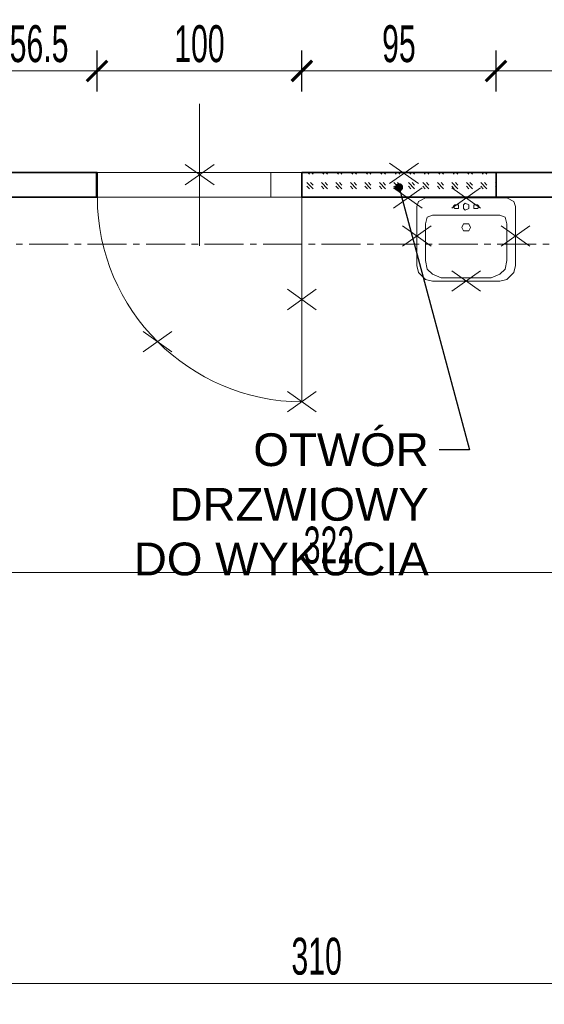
# Model space of a CAD drawing. Header units: millimetres. Extents: x 0 to 12515, y 0 to 27803.
# Tile 37 of 97: x 8078 to 8334, y 21673 to 22154. Entities that reach past the tile are written whole.
import ezdxf
from ezdxf import colors
from ezdxf.entities.mleader import LeaderData, LeaderLine
from ezdxf.math import Vec2, Vec3

# ---------------------------------------------------------------- set-up
doc = ezdxf.new("R2010")
doc.units = ezdxf.units.MM
for name, pattern in [('ACAD_ISO02W100', [15, 12, -3]), ('CACHE2', [4.7625, 3.175, -1.5875]), ('CENTER2', [28.575, 19.05, -3.175, 3.175, -3.175])]:
    doc.linetypes.add(name, pattern=pattern)
for name, color, linetype, lineweight in [('DEMONTARZE', 86, 'Continuous', 18), ('SQ_ISTN.Ściany', 140, 'Continuous', 35), ('SQ_Opis_Koty', 7, 'Continuous', 0), ('SQ_Osie', 220, 'CENTER2', 9), ('SQ_Wyburzenia', 94, 'Continuous', 18), ('SQ_Wymiary', 7, 'Continuous', 5), ('SQ_ZAKRES_OPRACOWANIA', 7, 'ACAD_ISO02W100', 20)]:
    doc.layers.add(name, color=color, linetype=linetype, lineweight=lineweight)
doc.layers.add('SQ_Murowania', color=101, linetype='Continuous', lineweight=18, plot=False)
doc.styles.add('ARIAL', font='arial.ttf')
doc.styles.add('SQ_Swis721 LtCn BT', font='swisscl.ttf', dxfattribs={"width": 0.8})
doc.dimstyles.new('SQ_100', dxfattribs={"dimscale": 100, "dimtxt": 0.18, "dimasz": 0.1, "dimexe": 0.1, "dimexo": 0.01, "dimgap": 0.04, "dimtad": 1, "dimrnd": 0.5, "dimdsep": 46, "dimtxsty": 'SQ_Swis721 LtCn BT', "dimblk": 'ARCHTICK', "dimcen": 0.1, "dimdle": 0.1, "dimclrd": 256, "dimclre": 256, "dimclrt": 256, "dimaunit": 1, "dimadec": 0, "dimazin": 0, "dimtfac": 1, "dimtix": 1, "dimtmove": 2, "dimatfit": 3, "dimldrblk": 'ARCHTICK', "dimfxl": 0.1, "dimfxlon": 1, "dimtolj": 1, "dimlwd": -1, "dimarcsym": 0})

# ---------------------------------------------------------------- blocks, each defined once
blk = doc.blocks.new('_Dot')
at = {"color": 0, "linetype": 'ByBlock', "lineweight": -2}
blk.add_line((-0.5, 0), (-1, 0), dxfattribs=at)
at = {"color": 0, "linetype": 'ByBlock', "const_width": 0.5}
blk.add_lwpolyline([(-0.25, 0, 1), (0.25, 0, 1)], format="xyb", close=True, dxfattribs=at)
blk = doc.blocks.new('osie bud A')
at = {"layer": 'SQ_Osie'}
blk.add_line((22587.87, 18596.45), (25598.18, 18596.45), dxfattribs=at)
blk = doc.blocks.new('_ArchTick')
at = {"color": 0, "linetype": 'ByBlock', "const_width": 0.15}
blk.add_lwpolyline([(-0.5, -0.5), (0.5, 0.5)], dxfattribs=at)
blk = doc.blocks.new('*D1692')
at = {"layer": 'Defpoints', "color": 0, "transparency": 16777216}
for p in [(8067.55, 21683.03), (8067.55, 21683.03), (8377.55, 21683.03)]:
    blk.add_point(p, dxfattribs=at)
at = {"layer": 'SQ_Wymiary', "lineweight": -2, "transparency": 16777216}
for p, q in [((8067.55, 21683.03), (8067.55, 21693.03)), ((8377.55, 21683.03), (8377.55, 21673.03))]:
    blk.add_line(p, q, dxfattribs=at)
at = {"layer": 'SQ_Wymiary', "transparency": 16777216}
blk.add_line((8387.55, 21683.03), (8057.55, 21683.03), dxfattribs=at)
at = {"layer": 'SQ_Wymiary', "transparency": 16777216, "xscale": 10, "yscale": 10, "zscale": 10, "rotation": 180}
blk.add_blockref('_ArchTick', (8067.55, 21683.03), dxfattribs=at)
at = {"layer": 'SQ_Wymiary', "transparency": 16777216, "xscale": 10, "yscale": 10, "zscale": 10}
blk.add_blockref('_ArchTick', (8377.55, 21683.03), dxfattribs=at)
at = {"layer": 'SQ_Wymiary', "transparency": 16777216, "insert": (8222.55, 21696.26), "char_height": 18, "attachment_point": 5, "style": 'SQ_Swis721 LtCn BT'}
blk.add_mtext('\\A1;310', dxfattribs=at)
blk = doc.blocks.new('*D1706')
at = {"layer": 'Defpoints', "color": 0, "transparency": 16777216}
for p in [(8067.55, 21883.76), (8389.55, 21883.76), (8389.55, 21883.76)]:
    blk.add_point(p, dxfattribs=at)
at = {"layer": 'SQ_Wymiary', "lineweight": -2, "transparency": 16777216}
for p, q in [((8067.55, 21883.76), (8067.55, 21893.76)), ((8389.55, 21883.76), (8389.55, 21893.76))]:
    blk.add_line(p, q, dxfattribs=at)
at = {"layer": 'SQ_Wymiary', "transparency": 16777216}
blk.add_line((8057.55, 21883.76), (8399.55, 21883.76), dxfattribs=at)
at = {"layer": 'SQ_Wymiary', "transparency": 16777216, "xscale": 10, "yscale": 10, "zscale": 10, "rotation": 180}
blk.add_blockref('_ArchTick', (8067.55, 21883.76), dxfattribs=at)
at = {"layer": 'SQ_Wymiary', "transparency": 16777216, "xscale": 10, "yscale": 10, "zscale": 10}
blk.add_blockref('_ArchTick', (8389.55, 21883.76), dxfattribs=at)
at = {"layer": 'SQ_Wymiary', "transparency": 16777216, "insert": (8228.55, 21896.97), "char_height": 18, "attachment_point": 5, "style": 'SQ_Swis721 LtCn BT'}
blk.add_mtext('\\A1;322', dxfattribs=at)
blk = doc.blocks.new('*D1794')
at = {"layer": 'Defpoints', "color": 0, "transparency": 16777216}
for p in [(0, 21865.91), (8719.55, 21465.99), (8746.41, 21465.99)]:
    blk.add_point(p, dxfattribs=at)
at = {"layer": 'SQ_Wymiary', "transparency": 16777216}
blk.add_line((8746.41, 21875.91), (8746.41, 21455.99), dxfattribs=at)
at = {"layer": 'SQ_Wymiary', "lineweight": -2, "transparency": 16777216}
for p, q in [((8736.41, 21865.91), (8756.41, 21865.91)), ((8736.41, 21465.99), (8756.41, 21465.99))]:
    blk.add_line(p, q, dxfattribs=at)
at = {"layer": 'SQ_Wymiary', "transparency": 16777216, "xscale": 10, "yscale": 10, "zscale": 10}
for p, rotation in [((8746.41, 21865.91), 90), ((8746.41, 21465.99), 270)]:
    blk.add_blockref('_ArchTick', p, dxfattribs=dict(at, rotation=rotation))
at = {"layer": 'SQ_Wymiary', "transparency": 16777216, "insert": (8733.19, 21665.95), "char_height": 18, "attachment_point": 5, "rotation": 90, "style": 'SQ_Swis721 LtCn BT'}
blk.add_mtext('\\A1;400', dxfattribs=at)
blk = doc.blocks.new('*D1766')
at = {"layer": 'Defpoints', "color": 0, "transparency": 16777216}
for p in [(8115.33, 22128.53), (8058.76, 22078.91), (8115.33, 22078.91)]:
    blk.add_point(p, dxfattribs=at)
at = {"layer": 'SQ_Wymiary', "lineweight": -2, "transparency": 16777216}
for p, q in [((8058.76, 22118.53), (8058.76, 22138.53)), ((8115.33, 22118.53), (8115.33, 22138.53))]:
    blk.add_line(p, q, dxfattribs=at)
at = {"layer": 'SQ_Wymiary', "transparency": 16777216}
blk.add_line((8048.76, 22128.53), (8125.33, 22128.53), dxfattribs=at)
at = {"layer": 'SQ_Wymiary', "transparency": 16777216, "xscale": 10, "yscale": 10, "zscale": 10, "rotation": 180}
blk.add_blockref('_ArchTick', (8058.76, 22128.53), dxfattribs=at)
at = {"layer": 'SQ_Wymiary', "transparency": 16777216, "xscale": 10, "yscale": 10, "zscale": 10}
blk.add_blockref('_ArchTick', (8115.33, 22128.53), dxfattribs=at)
at = {"layer": 'SQ_Wymiary', "transparency": 16777216, "insert": (8087.04, 22141.75), "char_height": 18, "attachment_point": 5, "style": 'SQ_Swis721 LtCn BT'}
blk.add_mtext('\\A1;56.5', dxfattribs=at)
blk = doc.blocks.new('*D1767')
at = {"layer": 'Defpoints', "color": 0, "transparency": 16777216}
for p in [(8215.33, 22128.53), (8115.33, 22078.91), (8215.33, 22078.91)]:
    blk.add_point(p, dxfattribs=at)
at = {"layer": 'SQ_Wymiary', "lineweight": -2, "transparency": 16777216}
for p, q in [((8115.33, 22118.53), (8115.33, 22138.53)), ((8215.33, 22118.53), (8215.33, 22138.53))]:
    blk.add_line(p, q, dxfattribs=at)
at = {"layer": 'SQ_Wymiary', "transparency": 16777216}
blk.add_line((8105.33, 22128.53), (8225.33, 22128.53), dxfattribs=at)
at = {"layer": 'SQ_Wymiary', "transparency": 16777216, "xscale": 10, "yscale": 10, "zscale": 10, "rotation": 180}
blk.add_blockref('_ArchTick', (8115.33, 22128.53), dxfattribs=at)
at = {"layer": 'SQ_Wymiary', "transparency": 16777216, "xscale": 10, "yscale": 10, "zscale": 10}
blk.add_blockref('_ArchTick', (8215.33, 22128.53), dxfattribs=at)
at = {"layer": 'SQ_Wymiary', "transparency": 16777216, "insert": (8165.33, 22141.75), "char_height": 18, "attachment_point": 5, "style": 'SQ_Swis721 LtCn BT'}
blk.add_mtext('\\A1;100', dxfattribs=at)
blk = doc.blocks.new('*D1768')
at = {"layer": 'Defpoints', "color": 0, "transparency": 16777216}
for p in [(8310.13, 22128.53), (8215.33, 22078.91), (8310.13, 22078.91)]:
    blk.add_point(p, dxfattribs=at)
at = {"layer": 'SQ_Wymiary', "lineweight": -2, "transparency": 16777216}
for p, q in [((8215.33, 22118.53), (8215.33, 22138.53)), ((8310.13, 22118.53), (8310.13, 22138.53))]:
    blk.add_line(p, q, dxfattribs=at)
at = {"layer": 'SQ_Wymiary', "transparency": 16777216}
blk.add_line((8205.33, 22128.53), (8320.13, 22128.53), dxfattribs=at)
at = {"layer": 'SQ_Wymiary', "transparency": 16777216, "xscale": 10, "yscale": 10, "zscale": 10, "rotation": 180}
blk.add_blockref('_ArchTick', (8215.33, 22128.53), dxfattribs=at)
at = {"layer": 'SQ_Wymiary', "transparency": 16777216, "xscale": 10, "yscale": 10, "zscale": 10}
blk.add_blockref('_ArchTick', (8310.13, 22128.53), dxfattribs=at)
at = {"layer": 'SQ_Wymiary', "transparency": 16777216, "insert": (8262.73, 22141.75), "char_height": 18, "attachment_point": 5, "style": 'SQ_Swis721 LtCn BT'}
blk.add_mtext('\\A1;95', dxfattribs=at)
blk = doc.blocks.new('*D1769')
at = {"layer": 'Defpoints', "color": 0, "transparency": 16777216}
for p in [(8447.55, 22128.53), (8310.13, 22078.91), (8447.55, 0)]:
    blk.add_point(p, dxfattribs=at)
at = {"layer": 'SQ_Wymiary', "lineweight": -2, "transparency": 16777216}
for p, q in [((8310.13, 22118.53), (8310.13, 22138.53)), ((8447.55, 22118.53), (8447.55, 22138.53))]:
    blk.add_line(p, q, dxfattribs=at)
at = {"layer": 'SQ_Wymiary', "transparency": 16777216}
blk.add_line((8300.13, 22128.53), (8457.55, 22128.53), dxfattribs=at)
at = {"layer": 'SQ_Wymiary', "transparency": 16777216, "xscale": 10, "yscale": 10, "zscale": 10, "rotation": 180}
blk.add_blockref('_ArchTick', (8310.13, 22128.53), dxfattribs=at)
at = {"layer": 'SQ_Wymiary', "transparency": 16777216, "xscale": 10, "yscale": 10, "zscale": 10}
blk.add_blockref('_ArchTick', (8447.55, 22128.53), dxfattribs=at)
at = {"layer": 'SQ_Wymiary', "transparency": 16777216, "insert": (8378.84, 22141.76), "char_height": 18, "attachment_point": 5, "style": 'SQ_Swis721 LtCn BT'}
blk.add_mtext('\\A1;137.5', dxfattribs=at)

msp = doc.modelspace()

# ---------------------------------------------------------------- hatches: boundary and pattern name
at = {"layer": 'SQ_Wyburzenia'}
h = msp.add_hatch(dxfattribs=at)
h.set_pattern_fill('GOST_GLASS', color=256, scale=0.833716, angle=-90)
h.set_pattern_definition([(315, (-36612.0865, 7324.0716), (-1e-15, -7.0743129), [4.1685789, -5.8360104]), (315, (-36612.0865, 7322.303), (-1e-15, -7.0743129), [1.6674315, -8.3371577]), (315, (-36610.318, 7324.0716), (-1e-15, -7.0743129), [1.6674315, -8.3371577])])
h.paths.add_polyline_path([(8310.135, 22078.913), (8215.332, 22078.913), (8215.332, 22066.913), (8310.135, 22066.913)])
h.paths.add_polyline_path([(8058.584, 22078.913), (7985.332, 22078.913), (7985.332, 22066.913), (8058.584, 22066.913)])

# ---------------------------------------------------------------- linework, layer by layer
at = {"layer": 'DEMONTARZE', "color": 240, "true_color": 0xed1f24}
for p, q in [((8158.363, 22082.887), (8172.446, 22072.915)), ((8172.446, 22082.887), (8158.363, 22072.915)), ((8258.128, 22083.554), (8272.21, 22073.581)), ((8272.21, 22083.554), (8258.128, 22073.581)), ((8260.005, 22071.554), (8274.087, 22061.581)), ((8274.087, 22071.554), (8260.005, 22061.581)), ((8288.52, 22071.554), (8302.603, 22061.581)), ((8302.603, 22071.554), (8288.52, 22061.581)), ((8264.407, 22052.938), (8278.49, 22042.966)), ((8278.49, 22052.938), (8264.407, 22042.966)), ((8312.633, 22052.938), (8326.716, 22042.966)), ((8326.716, 22052.938), (8312.633, 22042.966)), ((8288.52, 22030.939), (8302.603, 22020.967)), ((8302.603, 22030.939), (8288.52, 22020.967)), ((8208.29, 22021.965), (8222.373, 22011.993)), ((8222.373, 22021.965), (8208.29, 22011.993)), ((8137.813, 22001.41), (8151.895, 21991.437)), ((8151.895, 22001.41), (8137.813, 21991.437)), ((8208.29, 21972.043), (8222.373, 21962.07)), ((8222.373, 21972.043), (8208.29, 21962.07))]:
    msp.add_line(p, q, dxfattribs=at)
at = {"layer": 'SQ_ISTN.Ściany'}
for p, q in [((8115.332, 22078.913), (8002.181, 22078.913)), ((8115.332, 22066.866), (8115.332, 22078.913)), ((8447.548, 22078.894), (8310.134, 22078.913)), ((8115.332, 22066.913), (8002.181, 22066.913)), ((8447.553, 22066.912), (8310.135, 22066.913))]:
    msp.add_line(p, q, dxfattribs=at)
at = {"layer": 'SQ_Murowania'}
msp.add_lwpolyline([(8114.832, 22078.913), (8200.135, 22078.913), (8200.135, 22066.913), (8114.832, 22066.913)], close=True, dxfattribs=at)
at = {"layer": 'SQ_Wyburzenia'}
msp.add_line((8310.134, 22066.913), (8310.134, 22078.913), dxfattribs=at)
msp.add_lwpolyline([(8165.405, 22043.176), (8165.405, 22112.556)], dxfattribs=at)
for points in [[(8215.332, 22066.913), (8200.135, 22066.913), (8200.135, 22078.913), (8215.332, 22078.913)], [(8271.448, 22033.53), (8272.294, 22030.147), (8275.677, 22026.764), (8279.06, 22025.918), (8312.063, 22025.918), (8315.446, 22026.764), (8318.829, 22030.147), (8319.674, 22033.53), (8319.674, 22062.304), (8318.829, 22064.841), (8315.446, 22066.533), (8275.677, 22066.533), (8272.294, 22064.841), (8271.448, 22062.304)], [(8296.83, 22062.304), (8296.83, 22061.458), (8295.139, 22060.612), (8294.293, 22061.458), (8294.293, 22063.15), (8295.139, 22063.995), (8296.83, 22063.15)], [(8291.755, 22062.304), (8291.755, 22061.458), (8290.064, 22061.458), (8289.218, 22062.304), (8290.064, 22063.15), (8291.755, 22063.15)], [(8301.914, 22062.304), (8301.059, 22061.458), (8299.376, 22061.458), (8299.376, 22063.15), (8301.059, 22063.15)], [(8275.677, 22036.067), (8276.523, 22031.838), (8279.06, 22029.301), (8283.289, 22027.61), (8307.834, 22027.61), (8312.063, 22029.301), (8314.6, 22031.838), (8315.446, 22036.067), (8315.446, 22053.837), (8314.6, 22057.22), (8312.063, 22058.066), (8279.06, 22058.066), (8276.523, 22057.22), (8275.677, 22053.837)], [(8297.676, 22052.146), (8296.83, 22050.454), (8294.293, 22050.454), (8293.447, 22052.146), (8294.293, 22053.837), (8296.83, 22053.837)]]:
    msp.add_lwpolyline(points, close=True, dxfattribs=at)
at = {"layer": 'SQ_Wyburzenia', "lineweight": 35}
msp.add_lwpolyline([(8310.134, 22078.913), (8215.332, 22078.913), (8215.332, 22066.913), (8310.134, 22066.913)], close=True, dxfattribs=at)
at = {"layer": 'SQ_Wyburzenia'}
msp.add_lwpolyline([(8215.332, 22066.866), (8215.332, 21967.022, -0.4117454), (8115.487, 22066.866)], format="xyb", dxfattribs=at)

# ---------------------------------------------------------------- block references
at = {"layer": 'SQ_ZAKRES_OPRACOWANIA', "linetype": 'CACHE2', "ltscale": 5, "rotation": 180}
msp.add_blockref('osie bud A', (32517.844, 40640.358), dxfattribs=at)

# ---------------------------------------------------------------- dimensions: what is measured, and where the dimension line sits
at = {"layer": 'SQ_Wymiary'}
for base, p1, p2, picture, middle in [((8115.3317, 22128.53), (8058.7565, 22078.9128), (8115.3317, 22078.9128), '*D1766', (8087.0441, 22141.7483)), ((8215.332, 22128.53), (8115.332, 22078.913), (8215.332, 22078.913), '*D1767', (8165.332, 22141.748)), ((8310.134, 22128.53), (8215.332, 22078.913), (8310.134, 22078.913), '*D1768', (8262.733, 22141.748)), ((8447.548, 22128.53), (8310.134, 22078.913), (8447.548, 0), '*D1769', (8378.841, 22141.76)), ((8389.548, 21883.755), (8067.548, 21883.755), (8389.548, 21883.755), '*D1706', (8228.548, 21896.974)), ((8067.548, 21683.029), (8377.548, 21683.029), (8067.548, 21683.029), '*D1692', (8222.548, 21696.259))]:
    dim = msp.add_linear_dim(base=base, p1=p1, p2=p2, dimstyle='SQ_100', dxfattribs=at)
    dim.commit()
    dim.dimension.update_dxf_attribs({"geometry": picture, "text_midpoint": middle})
dim = msp.add_linear_dim(base=(8746.407, 21465.99), p1=(0, 21865.913), p2=(8719.548, 21465.99), angle=90, dimstyle='SQ_100', dxfattribs=at)
dim.commit()
dim.dimension.update_dxf_attribs({"geometry": '*D1794', "text_midpoint": (8733.188, 21665.952)})

# ---------------------------------------------------------------- leaders
at = {"layer": 'SQ_Opis_Koty'}
ml = msp.add_multileader_mtext('Standard', dxfattribs=at)
ml.set_content('OTWÓR DRZWIOWY\\PDO WYKUCIA', color=256, style='ARIAL')
ml.set_leader_properties()
ml.set_arrow_properties(name='DOT')
ml.build(insert=Vec2(0, 0))
ml.multileader.update_dxf_attribs({"dogleg_length": 20})
ctx = ml.context
ctx.base_point, ctx.char_height, ctx.landing_gap_size, ctx.plane_origin = Vec3(8129.945, 21943.513), 16, 5, Vec3(8297.48, 22325.941)
ctx.text_align_type = 2
notes = []
notes.append((ctx, [(1, (1, 1, 0), (8297.173, 21943.513), (-1, 0), 14.865, [(0, [(8262.792, 22071.749)], 0, [])])]))
ctx.mtext.insert, ctx.mtext.width, ctx.mtext.alignment, ctx.mtext.flow_direction = Vec3(8277.308, 21951.649), 175.16663, 3, 5
for ctx, leaders in notes:
    for number, flags, end, landing, length, lines in leaders:
        leader = LeaderData()
        leader.index, (leader.has_last_leader_line, leader.has_dogleg_vector, leader.attachment_direction) = number, flags
        leader.last_leader_point, leader.dogleg_vector, leader.dogleg_length = Vec3(end), Vec3(landing), length
        for number, points, colour, breaks in lines:
            line = LeaderLine()
            line.index, line.vertices, line.color, line.breaks = number, Vec3.list(points), colors.encode_raw_color(colour), breaks
            leader.lines.append(line)
        ctx.leaders.append(leader)

doc.saveas('drawing.dxf')
